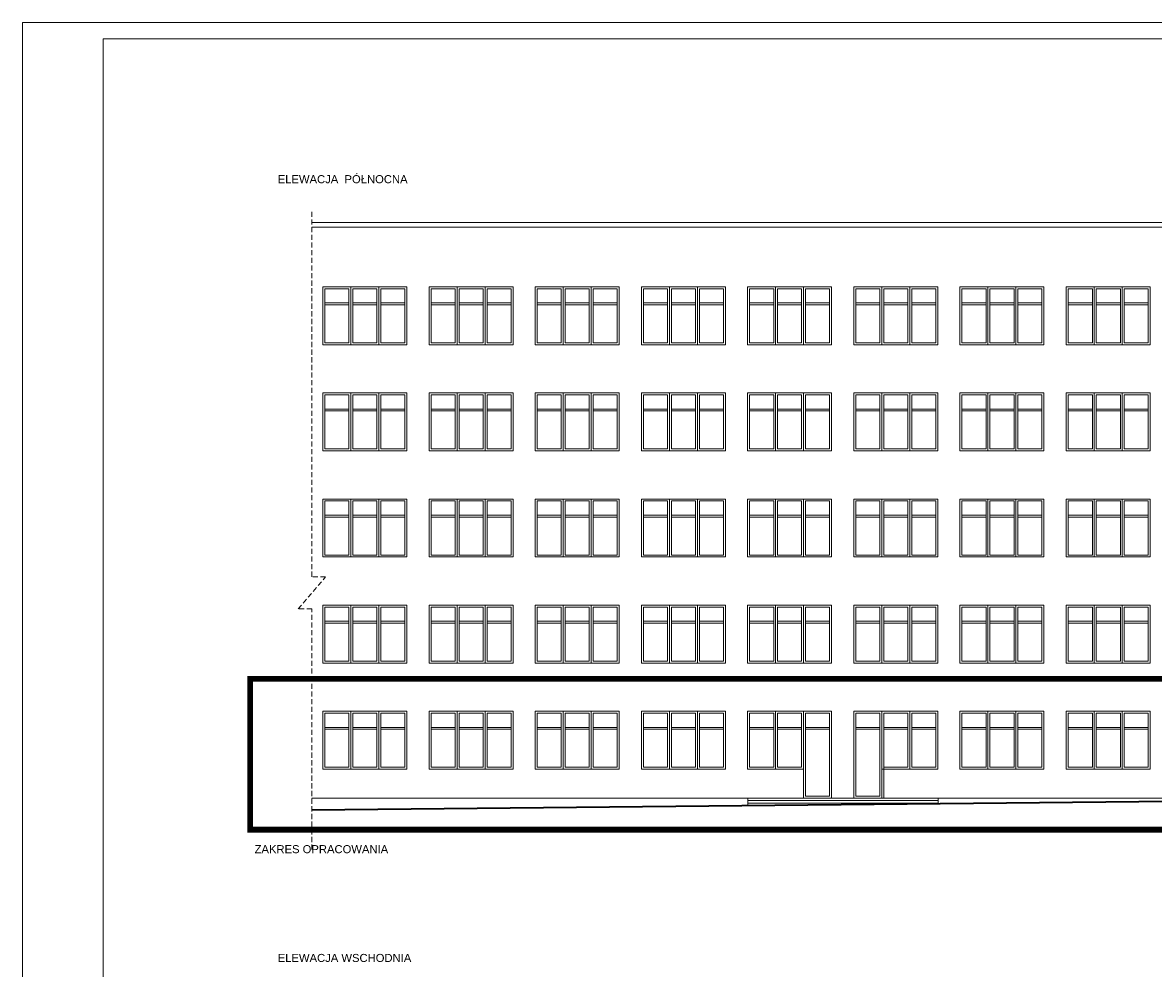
# Model space of a CAD drawing. Header units: millimetres. Extents: x -1194 to 5506, y 19372 to 25312.
# Tile 2 of 11: x -1194 to 2321, y 22371 to 25312. Entities that reach past the tile are written whole.
import ezdxf

# ---------------------------------------------------------------- set-up
doc = ezdxf.new("R2010")
doc.units = ezdxf.units.MM
for name, pattern in [('ACAD_ISO02W100', [15, 12, -3]), ('CACHE2', [4.7625, 3.175, -1.5875]), ('DASHED2', [0.375, 0.25, -0.125])]:
    doc.linetypes.add(name, pattern=pattern)
doc.layers.add('SQ_ELEWACJE', color=7, linetype='Continuous', lineweight=5, true_color=0x3b3b3b)
for name, color, linetype, lineweight in [('SQ_Opisy', 7, 'Continuous', 18), ('SQ_PROJ.Ściany', 7, 'Continuous', 35), ('SQ_TECHNOLOGIA', 251, 'Continuous', 9), ('SQ_ZAKRES_OPRACOWANIA', 7, 'ACAD_ISO02W100', 20)]:
    doc.layers.add(name, color=color, linetype=linetype, lineweight=lineweight)
doc.layers.add('SQ_TAB RAMKA', color=7, linetype='Continuous')
doc.styles.add('SQ_Arial', font='arial.ttf')

# ---------------------------------------------------------------- blocks, each defined once
blk = doc.blocks.new('OKNA 180X162 ELEWACJA')
at = {"layer": 'SQ_ELEWACJE'}
for p, q in [((72876, 7634.9), (72876, 7466.9)), ((72882, 7640.9), (72882, 7460.9)), ((72888, 7634.9), (72888, 7466.9)), ((72963, 7634.9), (72963, 7466.9)), ((72969, 7640.9), (72969, 7460.9)), ((72975, 7634.9), (72975, 7466.9)), ((72801, 7590.9), (72876, 7590.9)), ((72801, 7584.9), (72876, 7584.9)), ((72888, 7590.9), (72963, 7590.9)), ((72888, 7584.9), (72963, 7584.9)), ((72975, 7590.9), (73050, 7590.9)), ((72975, 7584.9), (73050, 7584.9))]:
    blk.add_line(p, q, dxfattribs=at)
blk.add_lwpolyline([(72795, 7640.9), (73056, 7640.9), (73056, 7460.9), (72795, 7460.9)], close=True, dxfattribs=at)
for points in [[(72876, 7466.9), (72801, 7466.9), (72801, 7634.9), (72876, 7634.9)], [(72888, 7634.9), (72963, 7634.9)], [(72975, 7634.9), (73050, 7634.9), (73050, 7466.9), (72975, 7466.9)], [(72963, 7466.9), (72888, 7466.9)]]:
    blk.add_lwpolyline(points, dxfattribs=at)

msp = doc.modelspace()

# ---------------------------------------------------------------- linework, layer by layer
at = {"layer": 'SQ_ELEWACJE'}
for p, q in [((2378, 24690.6), (-294.5, 24690.6)), ((2378, 24675.6), (-294.5, 24675.6)), ((1140.5, 23164.6), (1140.5, 22996.6)), ((1146.5, 23170.6), (1146.5, 22990.6)), ((1152.5, 23164.6), (1152.5, 22996.6)), ((1227.5, 23164.6), (1227.5, 22996.6)), ((1233.5, 23170.6), (1233.5, 22900.6)), ((1239.5, 23164.6), (1239.5, 22906.6)), ((1470.5, 23164.6), (1470.5, 22906.6)), ((1476.5, 23170.6), (1476.5, 22900.6)), ((1482.5, 23164.6), (1482.5, 22900.6)), ((1557.5, 23164.6), (1557.5, 22996.6)), ((1563.5, 23170.6), (1563.5, 22990.6)), ((1569.5, 23164.6), (1569.5, 22996.6)), ((1065.5, 23120.6), (1140.5, 23120.6)), ((1065.5, 23114.6), (1140.5, 23114.6)), ((1152.5, 23120.6), (1227.5, 23120.6)), ((1152.5, 23114.6), (1227.5, 23114.6)), ((1239.5, 23120.6), (1314.5, 23120.6)), ((1239.5, 23114.6), (1314.5, 23114.6)), ((1395.5, 23120.6), (1470.5, 23120.6)), ((1395.5, 23114.6), (1470.5, 23114.6)), ((1482.5, 23120.6), (1557.5, 23120.6)), ((1482.5, 23114.6), (1557.5, 23114.6)), ((1569.5, 23120.6), (1644.5, 23120.6)), ((1569.5, 23114.6), (1644.5, 23114.6)), ((1059.5, 22990.6), (1233.5, 22990.6)), ((1233.5, 22990.6), (1233.5, 22900.6)), ((1320.5, 22990.6), (1320.5, 22900.6)), ((1389.5, 22990.6), (1389.5, 22900.6)), ((1476.5, 22990.6), (1476.5, 22900.6)), ((2378, 22900.6), (-294.5, 22900.6)), ((1060.4, 22900.6), (1060.7, 22877.3)), ((1060.5, 22892.8), (1651.5, 22892.8)), ((1060.6, 22885), (1651.6, 22885)), ((1239.5, 22906.6), (1314.5, 22906.6)), ((1395.5, 22906.6), (1470.5, 22906.6)), ((1651.4, 22900.6), (1651.6, 22883.2))]:
    msp.add_line(p, q, dxfattribs=at)
at = {"layer": 'SQ_ELEWACJE', "color": 251, "true_color": 0x696969}
for points in [[(1059.5, 22990.6), (1059.5, 23170.6), (1320.5, 23170.6), (1320.5, 22900.6)], [(1140.5, 22996.6), (1065.5, 22996.6), (1065.5, 23164.6), (1140.5, 23164.6)], [(1152.5, 23164.6), (1227.5, 23164.6)], [(1239.5, 23164.6), (1314.5, 23164.6), (1314.5, 22906.6)], [(1389.5, 22900.6), (1389.5, 23170.6), (1650.5, 23170.6), (1650.5, 22990.6), (1476.5, 22990.6)], [(1395.5, 22906.6), (1395.5, 23164.6), (1470.5, 23164.6)], [(1482.5, 23164.6), (1557.5, 23164.6)], [(1569.5, 23164.6), (1644.5, 23164.6), (1644.5, 22996.6), (1569.5, 22996.6)], [(1227.5, 22996.6), (1152.5, 22996.6)], [(1557.5, 22996.6), (1482.5, 22996.6)]]:
    msp.add_lwpolyline(points, dxfattribs=at)
at = {"layer": 'SQ_Opisy', "color": 7}
for points in [[(-1193.9, 25312.2), (5506.1, 25312.2), (5506.1, 19372.2), (-1193.9, 19372.2)], [(-943.9, 25262.2), (5456.1, 25262.2), (5456.1, 19422.2), (-943.9, 19422.2)], [(-943.9, 25262.2), (5456.1, 25262.2), (5456.1, 19422.2), (-943.9, 19422.2)]]:
    msp.add_lwpolyline(points, close=True, dxfattribs=at)
at = {"layer": 'SQ_PROJ.Ściany'}
msp.add_line((2378, 22890.6), (-294.5, 22863.6), dxfattribs=at)
at = {"layer": 'SQ_ZAKRES_OPRACOWANIA', "linetype": 'CACHE2', "ltscale": 5}
msp.add_lwpolyline([(-294.5, 22740.4), (-294.5, 23489), (-337, 23489), (-252, 23589), (-294.5, 23589), (-294.5, 24727.9)], dxfattribs=at)
at = {"layer": 'SQ_ZAKRES_OPRACOWANIA', "color": 251, "linetype": 'DASHED2', "ltscale": 100, "true_color": 0x636466, "const_width": 18}
msp.add_lwpolyline([(-486.7, 23271.9), (4686.2, 23271.9), (4686.2, 22802.4), (-486.7, 22802.4)], close=True, dxfattribs=at)

# ---------------------------------------------------------------- block references
at = {"layer": 'SQ_ELEWACJE'}
for p in [(-73055.5, 16849.7), (-72725.5, 16849.7), (-72395.5, 16849.7), (-72065.5, 16849.7), (-71735.5, 16849.7), (-71405.5, 16849.7), (-71075.5, 16849.7), (-70745, 16849.7), (-73055.5, 16519.7), (-72725.5, 16519.7), (-72395.5, 16519.7), (-72065.5, 16519.7), (-71735.5, 16519.7), (-71405.5, 16519.7), (-71075.5, 16519.7), (-70745, 16519.7), (-73055.5, 16189.7), (-72725.5, 16189.7), (-72395.5, 16189.7), (-72065.5, 16189.7), (-71735.5, 16189.7), (-71405.5, 16189.7), (-71075.5, 16189.7), (-70745, 16189.7), (-73055.5, 15859.7), (-72725.5, 15859.7), (-72395.5, 15859.7), (-72065.5, 15859.7), (-71735.5, 15859.7), (-71405.5, 15859.7), (-71075.5, 15859.7), (-70745, 15859.7), (-70745, 15529.7)]:
    msp.add_blockref('OKNA 180X162 ELEWACJA', p, dxfattribs=at)
at = {"layer": 'SQ_TECHNOLOGIA'}
for p in [(-73055.5, 15529.7), (-72725.5, 15529.7), (-72395.5, 15529.7), (-72065.5, 15529.7), (-71075.5, 15529.7)]:
    msp.add_blockref('OKNA 180X162 ELEWACJA', p, dxfattribs=at)

# ---------------------------------------------------------------- texts
at = {"layer": 'SQ_TAB RAMKA', "char_height": 25, "attachment_point": 1, "style": 'SQ_Arial'}
for s, insert in [('ELEWACJA  PÓŁNOCNA', (-401, 24837.8)), ('ZAKRES OPRACOWANIA', (-472.9, 22754.4)), ('ELEWACJA WSCHODNIA', (-401, 22416.2))]:
    msp.add_mtext_dynamic_manual_height_columns(s, width=960.086, gutter_width=86.7, heights=[0], dxfattribs=dict(at, insert=insert))

doc.saveas('drawing.dxf')
